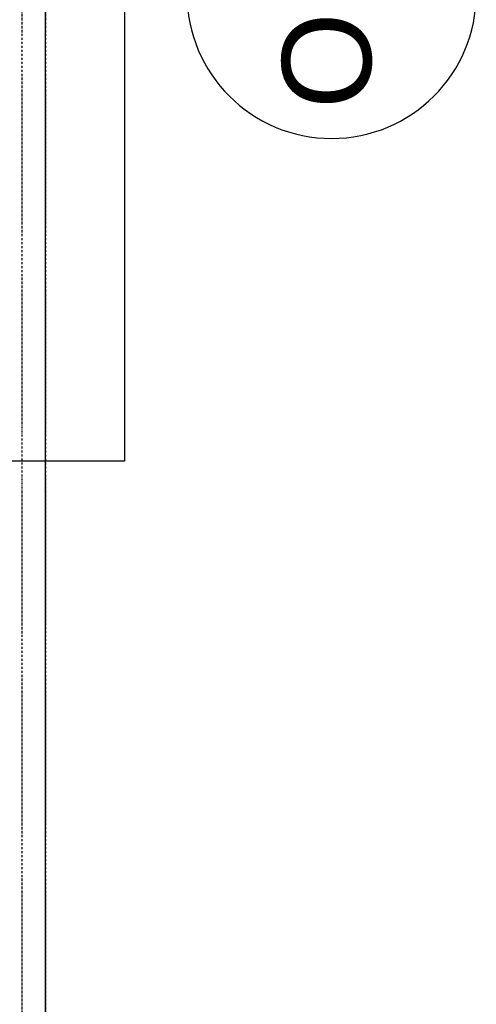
# Model space of a CAD drawing. Header units: millimetres. Extents: x -28761 to 4793, y -4271 to 20239.
# Tile 227 of 256: x -160 to 353, y 4495 to 5601. Entities that reach past the tile are written whole.
import ezdxf

# ---------------------------------------------------------------- set-up
doc = ezdxf.new("R2010")
doc.units = ezdxf.units.MM
doc.header["$MEASUREMENT"] = 0
doc.linetypes.add('Čerchovaná M', pattern=[4.5, 2.5, -0.85, 0.3, -0.85])
for name, color, linetype in [('5._POHLED ZÁPADNÍ_1_Nové_Konstrukce - nosné', 7, 'Continuous'), ('5._POHLED ZÁPADNÍ_1_Nové_Otvory – Okna', 7, 'Continuous'), ('5._POHLED ZÁPADNÍ_1_Nové_Otvory – Značky oken', 7, 'Continuous'), ('5._POHLED ZÁPADNÍ_1_Otvory – Značky oken', 7, 'Continuous')]:
    doc.layers.add(name, color=color, linetype=linetype)
doc.styles.add('GENEROVANÝ_STYL_1', font='txt')

msp = doc.modelspace()

# ---------------------------------------------------------------- linework, layer by layer
at = {"layer": '5._POHLED ZÁPADNÍ_1_Nové_Konstrukce - nosné', "color": 1, "linetype": 'Čerchovaná M', "lineweight": 25}
for p, q in [((-130.8, 18117.9), (-130.8, 194.3)), ((-130.7, 18117.9), (-130.7, 194.3))]:
    msp.add_line(p, q, dxfattribs=at)
at = {"layer": '5._POHLED ZÁPADNÍ_1_Nové_Konstrukce - nosné', "color": 1, "linetype": 'Čerchovaná M', "lineweight": 25, "flags": 128}
for points in [[(-157.3, 18117.9), (-157.3, 194.3)], [(-130.6, 194.3), (-130.6, 18117.9)]]:
    msp.add_lwpolyline(points, dxfattribs=at)
at = {"layer": '5._POHLED ZÁPADNÍ_1_Nové_Otvory – Okna', "color": 1, "linetype": 'Continuous', "lineweight": 25}
for p, q in [((-41.7, 6155.2), (-41.7, 5105.2)), ((-41.7, 5105.2), (-321.7, 5105.2))]:
    msp.add_line(p, q, dxfattribs=at)
at = {"layer": '5._POHLED ZÁPADNÍ_1_Nové_Otvory – Značky oken', "color": 1, "linetype": 'Continuous', "lineweight": 25, "flags": 128}
msp.add_lwpolyline([(190.8, 5792.7, 1), (190.8, 5467.7, 1)], format="xyb", close=True, dxfattribs=at)

# ---------------------------------------------------------------- texts
at = {"layer": '5._POHLED ZÁPADNÍ_1_Otvory – Značky oken', "color": 1, "linetype": 'Continuous', "lineweight": 25, "insert": (185.9, 5500.8), "char_height": 100, "attachment_point": 4, "rotation": 90, "style": 'GENEROVANÝ_STYL_1'}
msp.add_mtext('\\A1;{\\pql;\\pt0;\\fArial|b0|i0|c238|p38;O01}', dxfattribs=at)

doc.saveas('drawing.dxf')
